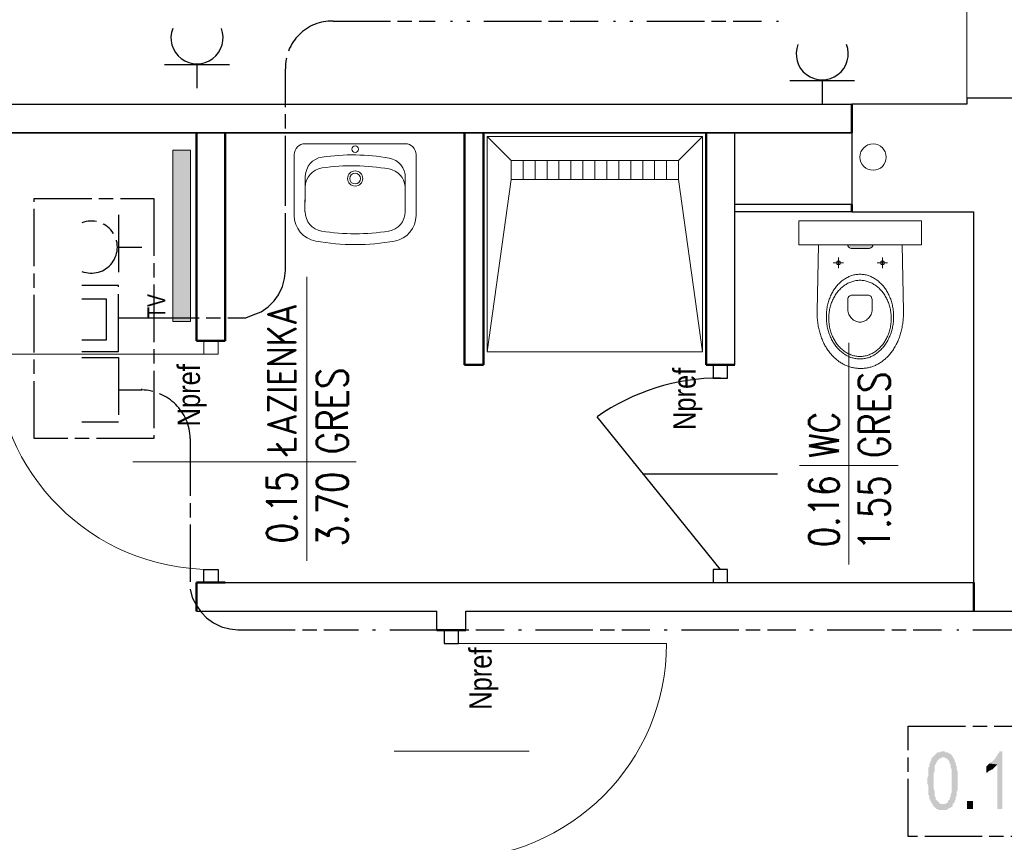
# Model space of a CAD drawing. Header units: millimetres. Extents: x 282377 to 1404227, y -783705 to 1038705.
# Tile 87 of 243: x 380093 to 380505, y 7531 to 7875. Entities that reach past the tile are written whole.
import ezdxf
from ezdxf.enums import TextEntityAlignment as Align

# ---------------------------------------------------------------- set-up
doc = ezdxf.new("R2010")
doc.units = ezdxf.units.MM
doc.linetypes.add('ACAD_ISO08W100', pattern=[36, 24, -3, 6, -3])
doc.layers.add('!!ELEKTRYKA', color=7, linetype='Continuous')
for name, color, linetype, lineweight in [('7. Projektowana ściana murowana', 7, 'Continuous', 13), ('BA_KS_ist.', 34, 'Continuous', 13), ('BA_met', 7, 'Continuous', 18), ('BA_txs', 2, 'Continuous', 18), ('Cienka', 7, 'Continuous', 18), ('PG_WIDOKOWE_CIENKIE', 7, 'Continuous', 18), ('PG_WYPOSAŻENIE', 9, 'Continuous', 18), ('Przekrojowa', 60, 'Continuous', 18), ('WYPOSAŻENIE GARAŻU', 253, 'Continuous', 5)]:
    doc.layers.add(name, color=color, linetype=linetype, lineweight=lineweight)
doc.styles.add('BIKTC', font='bikromsw.shx', dxfattribs={"width": 0.8})
doc.styles.add('BIKTS', font='bikromsw.shx', dxfattribs={"width": 0.85})
doc.styles.add('ROMANS', font='romans', dxfattribs={"width": 0.7})

# ---------------------------------------------------------------- blocks, each defined once
blk = doc.blocks.new('jamb')
blk.add_lwpolyline([(-0.5, -0.5), (-0.5, 0.5), (0.5, 0.5), (0.5, -0.5)], close=True)
blk = doc.blocks.new('A$C6b6b2cc1')
at = {"color": 5, "lineweight": 20}
for p, q in [((17.9, 91), (29.9, 91)), ((17.9, 0), (29.9, 0))]:
    blk.add_line(p, q, dxfattribs=at)
for p, q in [((20.9, 85.5), (20.9, 91)), ((20.9, 91), (26.9, 91)), ((26.9, 91), (26.9, 85.5)), ((26.9, 85.5), (20.9, 85.5))]:
    blk.add_line(p, q)
at = {"color": 0, "extrusion": (0, 0, -1)}
blk.add_line((23.9, 5.5), (75.47, 69.26), dxfattribs=at)
at = {"extrusion": (0, 0, -1)}
blk.add_line((56.49, 45.5), (0, 45.5), dxfattribs=at)
at = {"color": 0, "extrusion": (0, 0, -1)}
blk.add_arc((-23.9, -4.5), 90, 90, 124.9595, dxfattribs=at)
at = {"layer": 'WYPOSAŻENIE GARAŻU', "color": 240, "true_color": 0xed1f24, "xscale": 5.5, "yscale": 5.999999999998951, "zscale": 5.5, "rotation": 90}
blk.add_blockref('jamb', (23.9, 2.75), dxfattribs=at)
blk = doc.blocks.new('Brodzik')
at = {"layer": 'PG_WYPOSAŻENIE', "color": 18, "true_color": 0x000000}
for p, q in [((333.92, -1785.25), (343.92, -1857.25)), ((413.92, -1857.25), (423.92, -1785.25)), ((413.92, -1857.25), (343.92, -1857.25)), ((343.92, -1857.25), (343.92, -1865.25)), ((348.92, -1857.25), (348.92, -1865.25)), ((353.92, -1857.25), (353.92, -1865.25)), ((358.92, -1857.25), (358.92, -1865.25)), ((363.92, -1857.25), (363.92, -1865.25)), ((368.92, -1857.25), (368.92, -1865.25)), ((373.92, -1857.25), (373.92, -1865.25)), ((378.92, -1857.25), (378.92, -1865.25)), ((383.92, -1857.25), (383.92, -1865.25)), ((388.92, -1857.25), (388.92, -1865.25)), ((393.92, -1857.25), (393.92, -1865.25)), ((398.92, -1857.25), (398.92, -1865.25)), ((403.92, -1857.25), (403.92, -1865.25)), ((408.92, -1857.25), (408.92, -1865.25)), ((413.92, -1865.25), (413.92, -1857.25)), ((343.92, -1865.25), (333.92, -1875.25)), ((343.92, -1865.25), (413.92, -1865.25)), ((413.92, -1865.25), (423.92, -1875.25))]:
    blk.add_line(p, q, dxfattribs=at)
blk.add_lwpolyline([(333.92, -1785.25), (423.92, -1785.25), (423.92, -1875.25), (333.92, -1875.25)], close=True, dxfattribs=at)
blk = doc.blocks.new('dr1h901')
at = {"color": 7}
blk.add_line((-0.5, 0), (-0.5, 1), dxfattribs=at)
blk.add_line((0, 0.3622), (0, -0.2655))
blk.add_arc((-0.5, 0), 1, 0, 90, dxfattribs=at)
blk = doc.blocks.new('A$Cb1b4349b')
at = {"layer": 'WYPOSAŻENIE GARAŻU', "color": 240, "true_color": 0xed1f24, "xscale": 5.5, "yscale": 5.999999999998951, "zscale": 5.5, "rotation": 90}
for p in [(23.9, 98.25), (23.9, 2.75)]:
    blk.add_blockref('jamb', p, dxfattribs=at)
at = {"layer": 'WYPOSAŻENIE GARAŻU', "color": 1, "xscale": -90, "yscale": 90, "zscale": -90, "rotation": 270}
blk.add_blockref('dr1h901', (23.9, 50.5), dxfattribs=at)
blk = doc.blocks.new('A$Cd28b784c')
at = {"lineweight": 18}
h = blk.add_hatch(color=256, dxfattribs=at)
h.dxf.hatch_style = 1
h.paths.add_polyline_path([(18.54, 22.22), (18.43, 23), (18.14, 23.62), (17.75, 24.08), (17.31, 24.36), (16.9, 24.47), (16.9, 13.87), (17.31, 13.97), (17.75, 14.26), (18.14, 14.72), (18.43, 15.34), (18.54, 16.11)])
for p, q in [((16.9, 44.83), (6.9, 44.83)), ((6.9, -6.49), (6.9, 44.83)), ((16.9, -6.49), (16.9, 44.83)), ((16.9, -6.49), (6.9, -6.49))]:
    blk.add_line(p, q, dxfattribs=at)
at = {"lineweight": 13}
for p, q in [((44.61, 37.25), (16.9, 36.7)), ((45.21, 37.25), (44.61, 37.25)), ((45.82, 37.23), (45.21, 37.25)), ((46.41, 37.21), (45.82, 37.23)), ((47, 37.18), (46.41, 37.21)), ((47.58, 37.15), (47, 37.18)), ((48.16, 37.1), (47.58, 37.15)), ((48.73, 37.04), (48.16, 37.1)), ((43.73, 32.87), (44.26, 32.94)), ((44.26, 32.94), (44.79, 33)), ((44.79, 33), (45.32, 33.04)), ((45.32, 33.04), (45.87, 33.08)), ((45.87, 33.08), (46.41, 33.1)), ((46.41, 33.1), (46.96, 33.1)), ((46.96, 33.1), (47.51, 33.1)), ((47.51, 33.1), (48.06, 33.08)), ((48.06, 33.08), (48.6, 33.04)), ((48.6, 33.04), (49.13, 33)), ((49.3, 36.97), (48.73, 37.04)), ((49.13, 33), (49.67, 32.94)), ((49.85, 36.9), (49.3, 36.97)), ((49.67, 32.94), (50.19, 32.87)), ((50.4, 36.82), (49.85, 36.9)), ((50.95, 36.72), (50.4, 36.82)), ((51.49, 36.62), (50.95, 36.72)), ((52.02, 36.51), (51.49, 36.62)), ((52.54, 36.4), (52.02, 36.51)), ((53.06, 36.27), (52.54, 36.4)), ((53.57, 36.14), (53.06, 36.27)), ((54.07, 36), (53.57, 36.14)), ((54.57, 35.85), (54.07, 36)), ((55.05, 35.69), (54.57, 35.85)), ((55.53, 35.53), (55.05, 35.69)), ((56.01, 35.36), (55.53, 35.53)), ((56.47, 35.18), (56.01, 35.36)), ((56.93, 34.99), (56.47, 35.18)), ((57.38, 34.8), (56.93, 34.99)), ((57.83, 34.6), (57.38, 34.8)), ((58.26, 34.39), (57.83, 34.6)), ((58.69, 34.17), (58.26, 34.39)), ((59.11, 33.95), (58.69, 34.17)), ((59.52, 33.72), (59.11, 33.95)), ((59.92, 33.49), (59.52, 33.72)), ((60.32, 33.25), (59.92, 33.49)), ((60.71, 33), (60.32, 33.25)), ((61.09, 32.75), (60.71, 33)), ((23.81, 28.83), (23.69, 28.42)), ((24.1, 29.13), (23.81, 28.83)), ((24.51, 29.24), (24.1, 29.13)), ((24.51, 30.6), (24.51, 26.24)), ((24.93, 29.13), (24.51, 29.24)), ((25.22, 28.83), (24.93, 29.13)), ((25.33, 28.42), (25.22, 28.83)), ((33.93, 28.53), (34.28, 28.83)), ((34.28, 28.83), (34.64, 29.12)), ((34.64, 29.12), (35.01, 29.4)), ((35.01, 29.4), (35.4, 29.67)), ((35.4, 29.67), (35.79, 29.93)), ((35.79, 29.93), (36.19, 30.19)), ((36.19, 30.19), (36.6, 30.43)), ((36.6, 30.43), (37.03, 30.67)), ((36.82, 28.56), (37.2, 28.84)), ((37.03, 30.67), (37.46, 30.89)), ((37.2, 28.84), (37.58, 29.11)), ((37.46, 30.89), (37.89, 31.11)), ((37.58, 29.11), (37.98, 29.37)), ((37.89, 31.11), (38.34, 31.31)), ((37.98, 29.37), (38.39, 29.62)), ((38.34, 31.31), (38.79, 31.51)), ((38.39, 29.62), (38.81, 29.86)), ((38.79, 31.51), (39.26, 31.7)), ((38.81, 29.86), (39.24, 30.09)), ((39.24, 30.09), (39.68, 30.31)), ((39.26, 31.7), (39.73, 31.87)), ((39.68, 30.31), (40.12, 30.52)), ((39.73, 31.87), (40.2, 32.03)), ((40.12, 30.52), (40.58, 30.71)), ((40.2, 32.03), (40.69, 32.19)), ((40.58, 30.71), (41.04, 30.9)), ((40.69, 32.19), (41.18, 32.33)), ((41.04, 30.9), (41.51, 31.07)), ((41.18, 32.33), (41.68, 32.46)), ((41.51, 31.07), (41.99, 31.23)), ((41.68, 32.46), (42.18, 32.58)), ((41.99, 31.23), (42.48, 31.37)), ((42.18, 32.58), (42.69, 32.69)), ((42.48, 31.37), (42.97, 31.51)), ((42.69, 32.69), (43.21, 32.78)), ((42.97, 31.51), (43.48, 31.63)), ((43.21, 32.78), (43.73, 32.87)), ((43.48, 31.63), (43.98, 31.74)), ((43.98, 31.74), (44.5, 31.83)), ((44.5, 31.83), (45.02, 31.91)), ((45.02, 31.91), (45.54, 31.98)), ((45.54, 31.98), (46.07, 32.03)), ((46.07, 32.03), (46.61, 32.07)), ((46.61, 32.07), (47.15, 32.09)), ((47.15, 32.09), (47.7, 32.1)), ((47.7, 32.1), (47.7, 32.09)), ((47.7, 32.1), (48.24, 32.09)), ((48.24, 32.09), (48.79, 32.07)), ((48.79, 32.07), (49.32, 32.03)), ((49.32, 32.03), (49.85, 31.98)), ((49.85, 31.98), (50.38, 31.91)), ((50.19, 32.87), (50.71, 32.78)), ((50.38, 31.91), (50.9, 31.83)), ((50.71, 32.78), (51.23, 32.69)), ((50.9, 31.83), (51.41, 31.74)), ((51.23, 32.69), (51.74, 32.58)), ((51.41, 31.74), (51.92, 31.63)), ((51.74, 32.58), (52.24, 32.46)), ((51.92, 31.63), (52.42, 31.51)), ((52.24, 32.46), (52.74, 32.33)), ((52.42, 31.51), (52.92, 31.37)), ((52.74, 32.33), (53.23, 32.19)), ((52.92, 31.37), (53.4, 31.23)), ((53.23, 32.19), (53.72, 32.03)), ((53.4, 31.23), (53.88, 31.07)), ((53.72, 32.03), (54.19, 31.87)), ((53.88, 31.07), (54.36, 30.9)), ((54.19, 31.87), (54.66, 31.7)), ((54.36, 30.9), (54.82, 30.71)), ((54.66, 31.7), (55.13, 31.51)), ((54.82, 30.71), (55.27, 30.52)), ((55.13, 31.51), (55.58, 31.31)), ((55.27, 30.52), (55.72, 30.31)), ((55.58, 31.31), (56.03, 31.11)), ((55.72, 30.31), (56.16, 30.09)), ((56.03, 31.11), (56.47, 30.89)), ((56.16, 30.09), (56.59, 29.86)), ((56.47, 30.89), (56.9, 30.67)), ((56.59, 29.86), (57, 29.62)), ((56.9, 30.67), (57.32, 30.43)), ((57, 29.62), (57.41, 29.37)), ((57.32, 30.43), (57.73, 30.19)), ((57.41, 29.37), (57.81, 29.11)), ((57.73, 30.19), (58.13, 29.93)), ((57.81, 29.11), (58.2, 28.84)), ((58.13, 29.93), (58.52, 29.67)), ((58.2, 28.84), (58.58, 28.56)), ((58.52, 29.67), (58.91, 29.4)), ((58.91, 29.4), (59.28, 29.12)), ((59.28, 29.12), (59.64, 28.83)), ((59.64, 28.83), (59.99, 28.53)), ((61.46, 32.49), (61.09, 32.75)), ((61.82, 32.22), (61.46, 32.49)), ((62.17, 31.95), (61.82, 32.22)), ((62.52, 31.68), (62.17, 31.95)), ((62.85, 31.39), (62.52, 31.68)), ((63.18, 31.11), (62.85, 31.39)), ((63.5, 30.81), (63.18, 31.11)), ((63.81, 30.51), (63.5, 30.81)), ((64.11, 30.21), (63.81, 30.51)), ((64.4, 29.9), (64.11, 30.21)), ((64.69, 29.58), (64.4, 29.9)), ((64.96, 29.26), (64.69, 29.58)), ((65.23, 28.94), (64.96, 29.26)), ((65.48, 28.61), (65.23, 28.94)), ((26.77, 28.42), (22.26, 28.42)), ((23.69, 28.42), (23.81, 28.01)), ((23.81, 28.01), (24.1, 27.71)), ((24.1, 27.71), (24.51, 27.6)), ((24.51, 27.6), (24.93, 27.71)), ((24.93, 27.71), (25.22, 28.01)), ((25.22, 28.01), (25.33, 28.42)), ((30.61, 24.41), (30.82, 24.79)), ((30.82, 24.79), (31.04, 25.16)), ((31.04, 25.16), (31.27, 25.53)), ((31.27, 25.53), (31.52, 25.89)), ((31.52, 25.89), (31.78, 26.25)), ((31.78, 26.25), (32.05, 26.59)), ((32.05, 26.59), (32.33, 26.93)), ((32.33, 26.93), (32.63, 27.27)), ((32.63, 27.27), (32.93, 27.6)), ((32.93, 27.6), (33.25, 27.92)), ((33.25, 27.92), (33.58, 28.23)), ((33.25, 24.5), (33.47, 24.88)), ((33.47, 24.88), (33.71, 25.25)), ((33.58, 28.23), (33.93, 28.53)), ((33.71, 25.25), (33.96, 25.62)), ((33.96, 25.62), (34.23, 25.98)), ((34.23, 25.98), (34.51, 26.33)), ((34.51, 26.33), (34.8, 26.67)), ((34.8, 26.67), (35.11, 27.01)), ((35.11, 27.01), (35.42, 27.34)), ((35.42, 27.34), (35.76, 27.66)), ((35.76, 27.66), (36.1, 27.96)), ((36.1, 27.96), (36.45, 28.27)), ((36.45, 28.27), (36.82, 28.56)), ((58.58, 28.56), (58.94, 28.27)), ((58.94, 28.27), (59.3, 27.96)), ((59.3, 27.96), (59.64, 27.66)), ((59.64, 27.66), (59.97, 27.34)), ((59.97, 27.34), (60.29, 27.01)), ((59.99, 28.53), (60.34, 28.23)), ((60.29, 27.01), (60.6, 26.67)), ((60.34, 28.23), (60.67, 27.92)), ((60.6, 26.67), (60.89, 26.33)), ((60.67, 27.92), (60.99, 27.6)), ((60.89, 26.33), (61.17, 25.98)), ((60.99, 27.6), (61.29, 27.27)), ((61.17, 25.98), (61.44, 25.62)), ((61.29, 27.27), (61.59, 26.93)), ((61.44, 25.62), (61.69, 25.25)), ((61.59, 26.93), (61.87, 26.59)), ((61.69, 25.25), (61.93, 24.88)), ((61.87, 26.59), (62.15, 26.25)), ((61.93, 24.88), (62.15, 24.5)), ((62.15, 26.25), (62.4, 25.89)), ((62.4, 25.89), (62.65, 25.53)), ((62.65, 25.53), (62.88, 25.16)), ((62.88, 25.16), (63.1, 24.79)), ((63.1, 24.79), (63.31, 24.41)), ((65.73, 28.28), (65.48, 28.61)), ((65.96, 27.94), (65.73, 28.28)), ((66.19, 27.6), (65.96, 27.94)), ((66.41, 27.25), (66.19, 27.6)), ((66.62, 26.9), (66.41, 27.25)), ((66.82, 26.54), (66.62, 26.9)), ((67, 26.19), (66.82, 26.54)), ((67.18, 25.82), (67, 26.19)), ((67.35, 25.46), (67.18, 25.82)), ((67.51, 25.09), (67.35, 25.46)), ((67.66, 24.71), (67.51, 25.09)), ((67.8, 24.34), (67.66, 24.71)), ((17.31, 24.36), (16.9, 24.47)), ((17.75, 24.08), (17.31, 24.36)), ((18.14, 23.62), (17.75, 24.08)), ((18.43, 23), (18.14, 23.62)), ((18.54, 22.22), (18.43, 23)), ((18.54, 16.11), (18.54, 22.22)), ((29.34, 20.34), (29.4, 20.77)), ((29.4, 20.77), (29.47, 21.19)), ((29.47, 21.19), (29.56, 21.61)), ((29.56, 21.61), (29.67, 22.02)), ((29.67, 22.02), (29.79, 22.43)), ((29.79, 22.43), (29.92, 22.84)), ((29.92, 22.84), (30.07, 23.24)), ((30.07, 23.24), (30.24, 23.63)), ((30.24, 23.63), (30.42, 24.02)), ((30.42, 24.02), (30.61, 24.41)), ((31.86, 20.37), (31.93, 20.81)), ((31.93, 20.81), (32.01, 21.24)), ((32.01, 21.24), (32.11, 21.66)), ((32.11, 21.66), (32.22, 22.09)), ((32.22, 22.09), (32.35, 22.5)), ((32.35, 22.5), (32.5, 22.91)), ((32.5, 22.91), (32.66, 23.32)), ((32.66, 23.32), (32.84, 23.72)), ((32.84, 23.72), (33.04, 24.11)), ((33.04, 24.11), (33.25, 24.5)), ((37.97, 22.03), (38.05, 22.73)), ((37.97, 19.27), (37.97, 22.03)), ((38.05, 22.73), (38.28, 23.27)), ((38.28, 23.27), (38.61, 23.65)), ((38.61, 23.65), (39, 23.9)), ((39, 23.9), (39.42, 24.05)), ((39.42, 24.05), (39.83, 24.12)), ((39.83, 24.12), (40.19, 24.14)), ((40.19, 24.14), (44.04, 24.15)), ((44.04, 24.15), (44.56, 24.12)), ((44.56, 24.12), (45.07, 24.03)), ((45.07, 24.03), (45.57, 23.88)), ((45.57, 23.88), (46.05, 23.68)), ((46.05, 23.68), (46.51, 23.44)), ((46.51, 23.44), (46.94, 23.16)), ((46.94, 23.16), (47.35, 22.84)), ((47.35, 22.84), (47.73, 22.48)), ((47.73, 22.48), (48.08, 22.1)), ((48.08, 22.1), (48.38, 21.7)), ((48.38, 21.7), (48.65, 21.28)), ((48.65, 21.28), (48.88, 20.84)), ((48.88, 20.84), (49.06, 20.4)), ((62.15, 24.5), (62.36, 24.11)), ((62.36, 24.11), (62.55, 23.72)), ((62.55, 23.72), (62.73, 23.32)), ((62.73, 23.32), (62.9, 22.91)), ((62.9, 22.91), (63.04, 22.5)), ((63.04, 22.5), (63.18, 22.09)), ((63.18, 22.09), (63.29, 21.66)), ((63.29, 21.66), (63.39, 21.24)), ((63.31, 24.41), (63.5, 24.02)), ((63.39, 21.24), (63.47, 20.81)), ((63.47, 20.81), (63.53, 20.37)), ((63.5, 24.02), (63.68, 23.63)), ((63.68, 23.63), (63.85, 23.24)), ((63.85, 23.24), (64, 22.84)), ((64, 22.84), (64.13, 22.43)), ((64.13, 22.43), (64.25, 22.02)), ((64.25, 22.02), (64.36, 21.61)), ((64.36, 21.61), (64.45, 21.19)), ((64.45, 21.19), (64.52, 20.77)), ((64.52, 20.77), (64.58, 20.34)), ((67.93, 23.96), (67.8, 24.34)), ((68.04, 23.57), (67.93, 23.96)), ((68.15, 23.19), (68.04, 23.57)), ((68.25, 22.8), (68.15, 23.19)), ((68.33, 22.4), (68.25, 22.8)), ((68.41, 22.01), (68.33, 22.4)), ((68.48, 21.61), (68.41, 22.01)), ((68.53, 21.21), (68.48, 21.61)), ((68.57, 20.81), (68.53, 21.21)), ((68.61, 20.4), (68.57, 20.81)), ((29.27, 19.48), (29.3, 19.91)), ((29.27, 19.04), (29.27, 19.48)), ((29.27, 18.6), (29.27, 19.04)), ((29.3, 18.17), (29.27, 18.6)), ((29.3, 19.91), (29.34, 20.34)), ((29.34, 17.74), (29.3, 18.17)), ((29.4, 17.31), (29.34, 17.74)), ((29.47, 16.89), (29.4, 17.31)), ((29.56, 16.47), (29.47, 16.89)), ((29.67, 16.06), (29.56, 16.47)), ((31.78, 19.04), (31.79, 19.49)), ((31.79, 18.59), (31.78, 19.04)), ((31.78, 19.04), (31.78, 19.03)), ((31.79, 19.49), (31.82, 19.93)), ((31.82, 18.15), (31.79, 18.59)), ((31.82, 19.93), (31.86, 20.37)), ((31.86, 17.71), (31.82, 18.15)), ((31.93, 17.27), (31.86, 17.71)), ((32.01, 16.84), (31.93, 17.27)), ((32.11, 16.41), (32.01, 16.84)), ((37.97, 16.04), (37.97, 19.27)), ((48.65, 16.8), (48.38, 16.38)), ((48.88, 17.24), (48.65, 16.8)), ((49.06, 17.69), (48.88, 17.24)), ((49.06, 20.4), (49.2, 19.94)), ((49.2, 18.14), (49.06, 17.69)), ((49.2, 19.94), (49.28, 19.49)), ((49.28, 18.59), (49.2, 18.14)), ((49.28, 19.49), (49.31, 19.04)), ((49.31, 19.04), (49.28, 18.59)), ((63.39, 16.84), (63.29, 16.41)), ((63.47, 17.27), (63.39, 16.84)), ((63.53, 17.71), (63.47, 17.27)), ((63.53, 20.37), (63.58, 19.93)), ((63.58, 18.15), (63.53, 17.71)), ((63.58, 19.93), (63.6, 19.49)), ((63.6, 18.59), (63.58, 18.15)), ((63.6, 19.49), (63.61, 19.04)), ((63.61, 19.04), (63.6, 18.59)), ((63.61, 19.04), (63.61, 19.03)), ((64.36, 16.47), (64.25, 16.06)), ((64.45, 16.89), (64.36, 16.47)), ((64.52, 17.31), (64.45, 16.89)), ((64.58, 17.74), (64.52, 17.31)), ((64.58, 20.34), (64.62, 19.91)), ((64.62, 18.17), (64.58, 17.74)), ((64.62, 19.91), (64.65, 19.48)), ((64.65, 18.6), (64.62, 18.17)), ((64.65, 19.48), (64.66, 19.04)), ((64.66, 19.04), (64.65, 18.6)), ((64.66, 19.04), (64.66, 19.03)), ((68.34, 16.34), (68.42, 16.73)), ((68.42, 16.73), (68.48, 17.14)), ((68.48, 17.14), (68.53, 17.54)), ((68.53, 17.54), (68.58, 17.94)), ((68.58, 17.94), (68.61, 18.35)), ((68.63, 19.99), (68.61, 20.4)), ((68.61, 18.35), (68.63, 18.76)), ((68.64, 19.58), (68.63, 19.99)), ((68.63, 18.76), (68.64, 19.17)), ((68.64, 19.17), (68.64, 19.58)), ((17.31, 13.97), (16.9, 13.87)), ((17.75, 14.26), (17.31, 13.97)), ((18.14, 14.72), (17.75, 14.26)), ((18.43, 15.34), (18.14, 14.72)), ((18.54, 16.11), (18.43, 15.34)), ((29.79, 15.65), (29.67, 16.06)), ((29.92, 15.24), (29.79, 15.65)), ((30.07, 14.84), (29.92, 15.24)), ((30.24, 14.44), (30.07, 14.84)), ((30.42, 14.05), (30.24, 14.44)), ((30.61, 13.67), (30.42, 14.05)), ((30.82, 13.29), (30.61, 13.67)), ((31.04, 12.92), (30.82, 13.29)), ((31.27, 12.55), (31.04, 12.92)), ((31.52, 12.19), (31.27, 12.55)), ((32.22, 15.99), (32.11, 16.41)), ((32.35, 15.57), (32.22, 15.99)), ((32.5, 15.16), (32.35, 15.57)), ((32.66, 14.76), (32.5, 15.16)), ((32.84, 14.36), (32.66, 14.76)), ((33.04, 13.96), (32.84, 14.36)), ((33.25, 13.58), (33.04, 13.96)), ((33.47, 13.2), (33.25, 13.58)), ((33.71, 12.82), (33.47, 13.2)), ((33.96, 12.46), (33.71, 12.82)), ((34.23, 12.1), (33.96, 12.46)), ((38.05, 15.34), (37.97, 16.04)), ((37.97, 16.04), (37.97, 16.04)), ((38.28, 14.8), (38.05, 15.34)), ((38.61, 14.42), (38.28, 14.8)), ((39, 14.17), (38.61, 14.42)), ((39.41, 14.02), (39, 14.17)), ((39.82, 13.95), (39.41, 14.02)), ((40.17, 13.93), (39.82, 13.95)), ((44.01, 13.93), (40.17, 13.93)), ((44.54, 13.96), (44.01, 13.93)), ((45.05, 14.05), (44.54, 13.96)), ((45.55, 14.2), (45.05, 14.05)), ((46.04, 14.39), (45.55, 14.2)), ((46.5, 14.64), (46.04, 14.39)), ((46.93, 14.92), (46.5, 14.64)), ((47.34, 15.24), (46.93, 14.92)), ((47.72, 15.59), (47.34, 15.24)), ((48.07, 15.97), (47.72, 15.59)), ((48.38, 16.38), (48.07, 15.97)), ((61.44, 12.46), (61.17, 12.1)), ((61.69, 12.82), (61.44, 12.46)), ((61.93, 13.2), (61.69, 12.82)), ((62.15, 13.58), (61.93, 13.2)), ((62.36, 13.96), (62.15, 13.58)), ((62.55, 14.36), (62.36, 13.96)), ((62.65, 12.55), (62.4, 12.19)), ((62.73, 14.76), (62.55, 14.36)), ((62.88, 12.92), (62.65, 12.55)), ((62.9, 15.16), (62.73, 14.76)), ((63.1, 13.29), (62.88, 12.92)), ((63.04, 15.57), (62.9, 15.16)), ((63.18, 15.99), (63.04, 15.57)), ((63.31, 13.67), (63.1, 13.29)), ((63.29, 16.41), (63.18, 15.99)), ((63.5, 14.05), (63.31, 13.67)), ((63.68, 14.44), (63.5, 14.05)), ((63.85, 14.84), (63.68, 14.44)), ((64, 15.24), (63.85, 14.84)), ((64.13, 15.65), (64, 15.24)), ((64.25, 16.06), (64.13, 15.65)), ((66.88, 12.16), (67.06, 12.52)), ((67.06, 12.52), (67.23, 12.89)), ((67.23, 12.89), (67.39, 13.26)), ((67.39, 13.26), (67.55, 13.63)), ((67.55, 13.63), (67.69, 14.01)), ((67.69, 14.01), (67.82, 14.39)), ((67.82, 14.39), (67.95, 14.77)), ((67.95, 14.77), (68.06, 15.16)), ((68.06, 15.16), (68.17, 15.55)), ((68.17, 15.55), (68.26, 15.94)), ((68.26, 15.94), (68.34, 16.34)), ((26.77, 10.01), (22.26, 10.01)), ((23.81, 10.42), (23.69, 10.01)), ((23.69, 10.01), (23.81, 9.6)), ((24.1, 10.72), (23.81, 10.42)), ((23.81, 9.6), (24.1, 9.3)), ((24.51, 10.83), (24.1, 10.72)), ((24.1, 9.3), (24.51, 9.19)), ((24.51, 12.19), (24.51, 7.83)), ((24.93, 10.72), (24.51, 10.83)), ((24.51, 9.19), (24.93, 9.3)), ((25.22, 10.42), (24.93, 10.72)), ((24.93, 9.3), (25.22, 9.6)), ((25.33, 10.01), (25.22, 10.42)), ((25.22, 9.6), (25.33, 10.01)), ((31.78, 11.83), (31.52, 12.19)), ((32.05, 11.48), (31.78, 11.83)), ((32.33, 11.14), (32.05, 11.48)), ((32.63, 10.81), (32.33, 11.14)), ((32.93, 10.48), (32.63, 10.81)), ((33.25, 10.16), (32.93, 10.48)), ((33.58, 9.85), (33.25, 10.16)), ((33.93, 9.54), (33.58, 9.85)), ((34.28, 9.25), (33.93, 9.54)), ((34.51, 11.75), (34.23, 12.1)), ((34.64, 8.96), (34.28, 9.25)), ((34.8, 11.4), (34.51, 11.75)), ((35.01, 8.68), (34.64, 8.96)), ((35.11, 11.07), (34.8, 11.4)), ((35.4, 8.41), (35.01, 8.68)), ((35.42, 10.74), (35.11, 11.07)), ((35.79, 8.14), (35.4, 8.41)), ((35.76, 10.42), (35.42, 10.74)), ((36.1, 10.11), (35.76, 10.42)), ((36.45, 9.81), (36.1, 10.11)), ((36.82, 9.52), (36.45, 9.81)), ((37.2, 9.24), (36.82, 9.52)), ((37.58, 8.97), (37.2, 9.24)), ((37.98, 8.71), (37.58, 8.97)), ((38.39, 8.46), (37.98, 8.71)), ((38.81, 8.21), (38.39, 8.46)), ((57, 8.46), (56.59, 8.21)), ((57.41, 8.71), (57, 8.46)), ((57.81, 8.97), (57.41, 8.71)), ((58.2, 9.24), (57.81, 8.97)), ((58.52, 8.41), (58.13, 8.14)), ((58.58, 9.52), (58.2, 9.24)), ((58.91, 8.68), (58.52, 8.41)), ((58.94, 9.81), (58.58, 9.52)), ((59.28, 8.96), (58.91, 8.68)), ((59.3, 10.11), (58.94, 9.81)), ((59.64, 9.25), (59.28, 8.96)), ((59.64, 10.42), (59.3, 10.11)), ((59.97, 10.74), (59.64, 10.42)), ((59.99, 9.54), (59.64, 9.25)), ((60.29, 11.07), (59.97, 10.74)), ((60.34, 9.85), (59.99, 9.54)), ((60.6, 11.4), (60.29, 11.07)), ((60.67, 10.16), (60.34, 9.85)), ((60.89, 11.75), (60.6, 11.4)), ((60.99, 10.48), (60.67, 10.16)), ((61.17, 12.1), (60.89, 11.75)), ((61.29, 10.81), (60.99, 10.48)), ((61.59, 11.14), (61.29, 10.81)), ((61.87, 11.48), (61.59, 11.14)), ((62.15, 11.83), (61.87, 11.48)), ((62.4, 12.19), (62.15, 11.83)), ((63.97, 8.14), (64.26, 8.45)), ((64.26, 8.45), (64.54, 8.76)), ((64.54, 8.76), (64.82, 9.08)), ((64.82, 9.08), (65.08, 9.4)), ((65.08, 9.4), (65.34, 9.73)), ((65.34, 9.73), (65.59, 10.07)), ((65.59, 10.07), (65.82, 10.4)), ((65.82, 10.4), (66.05, 10.75)), ((66.05, 10.75), (66.27, 11.09)), ((66.27, 11.09), (66.48, 11.44)), ((66.48, 11.44), (66.68, 11.8)), ((66.68, 11.8), (66.88, 12.16)), ((36.19, 7.89), (35.79, 8.14)), ((36.6, 7.65), (36.19, 7.89)), ((37.03, 7.41), (36.6, 7.65)), ((37.46, 7.19), (37.03, 7.41)), ((37.89, 6.97), (37.46, 7.19)), ((38.34, 6.76), (37.89, 6.97)), ((38.79, 6.57), (38.34, 6.76)), ((39.26, 6.38), (38.79, 6.57)), ((39.24, 7.99), (38.81, 8.21)), ((39.68, 7.77), (39.24, 7.99)), ((39.73, 6.21), (39.26, 6.38)), ((40.12, 7.56), (39.68, 7.77)), ((40.2, 6.04), (39.73, 6.21)), ((40.58, 7.36), (40.12, 7.56)), ((40.69, 5.89), (40.2, 6.04)), ((41.04, 7.18), (40.58, 7.36)), ((41.18, 5.75), (40.69, 5.89)), ((41.51, 7.01), (41.04, 7.18)), ((41.68, 5.62), (41.18, 5.75)), ((41.99, 6.85), (41.51, 7.01)), ((42.18, 5.5), (41.68, 5.62)), ((42.48, 6.7), (41.99, 6.85)), ((42.69, 5.39), (42.18, 5.5)), ((42.97, 6.57), (42.48, 6.7)), ((43.21, 5.29), (42.69, 5.39)), ((43.48, 6.45), (42.97, 6.57)), ((43.73, 5.21), (43.21, 5.29)), ((43.98, 6.34), (43.48, 6.45)), ((44.26, 5.14), (43.73, 5.21)), ((44.5, 6.25), (43.98, 6.34)), ((44.79, 5.08), (44.26, 5.14)), ((45.02, 6.17), (44.5, 6.25)), ((45.32, 5.03), (44.79, 5.08)), ((45.54, 6.1), (45.02, 6.17)), ((45.87, 5), (45.32, 5.03)), ((46.07, 6.05), (45.54, 6.1)), ((46.41, 4.98), (45.87, 5)), ((46.61, 6.01), (46.07, 6.05)), ((46.96, 4.98), (46.41, 4.98)), ((47.15, 5.99), (46.61, 6.01)), ((47.51, 4.98), (46.96, 4.98)), ((46.96, 4.98), (46.96, 4.97)), ((47.7, 5.98), (47.15, 5.99)), ((48.06, 5), (47.51, 4.98)), ((48.24, 5.99), (47.7, 5.98)), ((47.7, 5.98), (47.7, 5.97)), ((48.6, 5.03), (48.06, 5)), ((48.79, 6.01), (48.24, 5.99)), ((49.13, 5.08), (48.6, 5.03)), ((49.32, 6.05), (48.79, 6.01)), ((49.67, 5.14), (49.13, 5.08)), ((49.85, 6.1), (49.32, 6.05)), ((50.19, 5.21), (49.67, 5.14)), ((50.38, 6.17), (49.85, 6.1)), ((50.71, 5.29), (50.19, 5.21)), ((50.9, 6.25), (50.38, 6.17)), ((51.23, 5.39), (50.71, 5.29)), ((51.41, 6.34), (50.9, 6.25)), ((51.74, 5.5), (51.23, 5.39)), ((51.92, 6.45), (51.41, 6.34)), ((52.24, 5.62), (51.74, 5.5)), ((52.42, 6.57), (51.92, 6.45)), ((52.74, 5.75), (52.24, 5.62)), ((52.92, 6.7), (52.42, 6.57)), ((53.23, 5.89), (52.74, 5.75)), ((53.4, 6.85), (52.92, 6.7)), ((53.72, 6.04), (53.23, 5.89)), ((53.88, 7.01), (53.4, 6.85)), ((54.19, 6.21), (53.72, 6.04)), ((54.36, 7.18), (53.88, 7.01)), ((54.66, 6.38), (54.19, 6.21)), ((54.82, 7.36), (54.36, 7.18)), ((55.13, 6.57), (54.66, 6.38)), ((55.27, 7.56), (54.82, 7.36)), ((55.58, 6.76), (55.13, 6.57)), ((55.72, 7.77), (55.27, 7.56)), ((56.03, 6.97), (55.58, 6.76)), ((56.16, 7.99), (55.72, 7.77)), ((56.47, 7.19), (56.03, 6.97)), ((56.59, 8.21), (56.16, 7.99)), ((56.9, 7.41), (56.47, 7.19)), ((57.32, 7.65), (56.9, 7.41)), ((57.73, 7.89), (57.32, 7.65)), ((58.13, 8.14), (57.73, 7.89)), ((58.15, 3.95), (58.58, 4.17)), ((58.58, 4.17), (58.99, 4.39)), ((58.99, 4.39), (59.4, 4.62)), ((59.4, 4.62), (59.8, 4.85)), ((59.8, 4.85), (60.2, 5.09)), ((60.2, 5.09), (60.58, 5.34)), ((60.58, 5.34), (60.96, 5.59)), ((60.96, 5.59), (61.32, 5.85)), ((61.32, 5.85), (61.68, 6.12)), ((61.68, 6.12), (62.04, 6.39)), ((62.04, 6.39), (62.38, 6.67)), ((62.38, 6.67), (62.71, 6.95)), ((62.71, 6.95), (63.04, 7.24)), ((63.04, 7.24), (63.36, 7.53)), ((63.36, 7.53), (63.67, 7.83)), ((63.67, 7.83), (63.97, 8.14)), ((16.89, 1.65), (44.61, 1.1)), ((44.61, 1.1), (45.21, 1.1)), ((45.21, 1.1), (45.81, 1.11)), ((45.81, 1.11), (46.4, 1.13)), ((46.4, 1.13), (46.99, 1.16)), ((46.99, 1.16), (47.56, 1.2)), ((47.56, 1.2), (48.14, 1.25)), ((48.14, 1.25), (48.7, 1.3)), ((48.7, 1.3), (49.26, 1.37)), ((49.26, 1.37), (49.82, 1.44)), ((49.82, 1.44), (50.36, 1.53)), ((50.36, 1.53), (50.9, 1.62)), ((50.9, 1.62), (51.44, 1.72)), ((51.44, 1.72), (51.96, 1.83)), ((51.96, 1.83), (52.48, 1.95)), ((52.48, 1.95), (52.99, 2.07)), ((52.99, 2.07), (53.5, 2.2)), ((53.5, 2.2), (54, 2.35)), ((54, 2.35), (54.49, 2.49)), ((54.49, 2.49), (54.97, 2.65)), ((54.97, 2.65), (55.45, 2.81)), ((55.45, 2.81), (55.92, 2.99)), ((55.92, 2.99), (56.38, 3.17)), ((56.38, 3.17), (56.84, 3.35)), ((56.84, 3.35), (57.28, 3.55)), ((57.28, 3.55), (57.72, 3.75)), ((57.72, 3.75), (58.15, 3.95))]:
    blk.add_line(p, q, dxfattribs=at)
blk = doc.blocks.new('A$Cf7835451')
at = {"layer": 'PG_WIDOKOWE_CIENKIE', "lineweight": 18}
for p, q in [((29.97, 50.9), (4.55, 50.9)), ((0, 4.55), (0, 46.36)), ((13.56, 46.28), (18.9, 46.36)), ((17.27, 46.25), (17.27, 46.33)), ((18.09, 46.3), (28.43, 46.46)), ((19.09, 46.31), (19.09, 46.36)), ((24.43, 46.36), (21.8, 46.36)), ((21.8, 46.36), (21.8, 46.36)), ((21.82, 46.36), (21.82, 46.36)), ((22.54, 46.36), (22.54, 46.41)), ((23.62, 46.36), (23.62, 46.38)), ((14.2, 4.47), (19.54, 4.55)), ((17.27, 4.51), (17.27, 4.6)), ((28.43, 4.55), (19.09, 4.55)), ((29.97, 0), (4.55, 0))]:
    blk.add_line(p, q, dxfattribs=at)
for centre, radius in [((2.27, 25.45), 1.36), ((14.54, 25.45), 3.18), ((14.54, 25.45), 2.27)]:
    blk.add_circle(centre, radius, dxfattribs=at)
for centre, radius, start, end in [((4.55, 46.36), 4.55, 90, 180), ((29.97, 40), 10.91, 10.2403, 90), ((13.68, 38.1), 8.18, 90.8747, 171.7206), ((18.21, 38.12), 8.18, 90.8747, 171.7206), ((28.43, 38.18), 8.18, 9.1541, 90), ((-50.54, 25.45), 92.72, 349.7597, 10.2403), ((92.84, 26.58), 88.17, 171.7206, 190.0289), ((97.37, 26.6), 88.17, 171.7206, 190.0289), ((-50.54, 25.45), 88.17, 350.8459, 9.1541), ((14.07, 12.65), 8.18, 190.0289, 270.8747), ((18.6, 12.67), 8.18, 190.0289, 264.7924), ((28.43, 12.73), 8.18, 270, 350.8459), ((29.97, 10.91), 10.91, 270, 349.7597), ((4.55, 4.55), 4.55, 180, 270)]:
    blk.add_arc(centre, radius, start, end, dxfattribs=at)
blk = doc.blocks.new('bikmet')
blk.add_line((0, 1.65), (0, -1.65))
at = {"style": 'ROMANS', "width": 0.8}
blk.add_attdef('NRPOM', text='', height=1, dxfattribs=at).set_placement((-0.333, 0.333), align=Align.RIGHT)
blk.add_attdef('NWAPOM', (0.25, 0.333), '', height=1, dxfattribs=at)
blk.add_attdef('PODLOGA', text='', height=1.042, dxfattribs=at).set_placement((0.25, -0.333), align=Align.TOP_LEFT)
blk.add_attdef('RAREA', text='', height=1.042, dxfattribs=at).set_placement((-0.333, -0.333), align=Align.TOP_RIGHT)
blk = doc.blocks.new('A$C6810ecfa')
at = {"layer": 'BA_KS_ist.', "color": 18, "linetype": 'Continuous', "lineweight": 20, "ltscale": 25, "true_color": 0x000000}
blk.add_circle((-1824.67, 575.36), 5.5, dxfattribs=at)

msp = doc.modelspace()

# ---------------------------------------------------------------- hatches: boundary and pattern name
at = {"layer": '!!ELEKTRYKA', "linetype": 'ACAD_ISO08W100'}
for points in [[(380474.68, 7566.98), (380474.26, 7566.56), (380474.26, 7565.71), (380473.83, 7565.29), (380473.83, 7564.86), (380473.41, 7564.02), (380473.41, 7563.59), (380473.41, 7563.17), (380472.99, 7562.75), (380472.99, 7561.9), (380472.99, 7561.48), (380472.99, 7560.63), (380472.99, 7560.21), (380472.99, 7559.36), (380472.56, 7558.51), (380472.56, 7558.09), (380472.56, 7557.24), (380472.56, 7556.82), (380472.56, 7555.97), (380472.99, 7555.13), (380472.99, 7554.28), (380472.99, 7553.43), (380472.99, 7552.59), (380472.99, 7552.16), (380472.99, 7551.32), (380473.41, 7550.89), (380473.41, 7550.05), (380473.41, 7549.62), (380473.83, 7549.2), (380473.83, 7548.78), (380474.26, 7548.35), (380474.26, 7547.93), (380474.68, 7547.51), (380474.68, 7547.08), (380478.91, 7547.51), (380478.91, 7547.51), (380478.49, 7547.51), (380478.07, 7547.51), (380477.64, 7547.93), (380477.22, 7548.35), (380476.8, 7548.78), (380476.37, 7549.2), (380476.37, 7549.2), (380475.95, 7549.62), (380475.95, 7550.05), (380475.95, 7550.47), (380475.53, 7550.89), (380475.53, 7551.74), (380475.53, 7552.16), (380475.53, 7553.01), (380475.1, 7553.86), (380475.1, 7554.28), (380475.1, 7555.13), (380475.1, 7555.97), (380475.1, 7557.24), (380475.1, 7557.67), (380475.1, 7558.51), (380475.1, 7559.36), (380475.1, 7560.21), (380475.53, 7561.05), (380475.53, 7561.48), (380475.53, 7562.32), (380475.53, 7562.75), (380475.53, 7563.59), (380475.95, 7564.02), (380475.95, 7564.44), (380476.37, 7564.86), (380476.37, 7565.29), (380476.8, 7565.71), (380477.22, 7566.13), (380477.64, 7566.56), (380478.07, 7566.56), (380478.49, 7566.98), (380478.91, 7566.98)], [(380478.91, 7569.52), (380478.91, 7569.52), (380478.49, 7569.52), (380477.64, 7569.1), (380477.22, 7569.1), (380476.8, 7569.1), (380476.37, 7568.67), (380475.95, 7568.25), (380475.53, 7567.83), (380475.53, 7567.83), (380475.1, 7567.4), (380474.68, 7566.98), (380478.91, 7566.98), (380479.34, 7566.98), (380479.76, 7566.98), (380480.18, 7566.56), (380480.61, 7566.56), (380481.03, 7566.13), (380481.45, 7565.71), (380481.88, 7564.86), (380481.88, 7564.86), (380481.88, 7564.44), (380482.3, 7564.02), (380482.3, 7563.59), (380482.3, 7563.17), (380482.3, 7562.75), (380482.72, 7561.9), (380482.72, 7561.48), (380482.72, 7560.63), (380482.72, 7559.78), (380482.72, 7558.94), (380482.72, 7558.09), (380482.72, 7557.24), (380482.72, 7556.82), (380482.72, 7555.97), (380482.72, 7555.13), (380482.72, 7554.28), (380482.72, 7553.43), (380482.72, 7553.01), (380482.72, 7552.16), (380482.3, 7551.74), (380482.3, 7550.89), (380482.3, 7550.47), (380481.88, 7550.05), (380481.88, 7549.62), (380481.88, 7549.2), (380481.45, 7549.2), (380481.03, 7548.35), (380481.03, 7547.93), (380480.61, 7547.93), (380480.18, 7547.51), (380479.34, 7547.51), (380478.91, 7547.51), (380474.68, 7547.08), (380475.1, 7546.66), (380475.53, 7546.24), (380475.95, 7545.81), (380476.37, 7545.39), (380476.8, 7545.39), (380477.22, 7544.97), (380478.07, 7544.97), (380478.49, 7544.97), (380478.91, 7544.97), (380478.91, 7544.97), (380479.76, 7544.97), (380480.18, 7544.97), (380480.61, 7544.97), (380481.03, 7545.39), (380481.88, 7545.81), (380482.3, 7545.81), (380482.3, 7546.24), (380482.72, 7546.24), (380483.15, 7546.66), (380483.15, 7547.51), (380483.57, 7547.93), (380483.99, 7548.35), (380483.99, 7548.78), (380484.42, 7549.62), (380484.42, 7550.47), (380484.42, 7550.47), (380484.84, 7550.89), (380484.84, 7551.74), (380484.84, 7552.16), (380484.84, 7552.59), (380485.26, 7553.43), (380485.26, 7554.28), (380485.26, 7554.7), (380485.26, 7555.55), (380485.26, 7556.4), (380485.26, 7557.24), (380485.26, 7557.67), (380485.26, 7558.51), (380485.26, 7558.94), (380485.26, 7559.78), (380485.26, 7560.63), (380485.26, 7561.05), (380484.84, 7561.9), (380484.84, 7562.32), (380484.84, 7562.75), (380484.84, 7563.17), (380484.42, 7564.02), (380484.42, 7564.86), (380483.99, 7565.29), (380483.99, 7565.71), (380483.57, 7566.56), (380483.57, 7566.56), (380483.15, 7566.98), (380483.15, 7567.4), (380482.72, 7567.83), (380482.3, 7568.25), (380481.88, 7568.67), (380481.45, 7568.67), (380481.03, 7569.1), (380480.61, 7569.1), (380480.18, 7569.1), (380479.76, 7569.52)], [(380503.89, 7569.52), (380502.62, 7569.52), (380502.62, 7569.1), (380502.2, 7568.67), (380501.77, 7568.25), (380501.77, 7567.83), (380501.35, 7567.4), (380500.93, 7566.56), (380500.5, 7566.13), (380500.08, 7565.71), (380499.66, 7565.29), (380499.23, 7564.86), (380498.81, 7564.86), (380498.39, 7564.44), (380501.77, 7564.02), (380501.77, 7545.39), (380503.89, 7545.39)], [(380498.39, 7564.44), (380497.96, 7564.02), (380497.54, 7563.59), (380497.12, 7563.17), (380497.12, 7560.63), (380497.12, 7560.63), (380497.54, 7560.63), (380497.96, 7561.05), (380498.39, 7561.48), (380498.81, 7561.48), (380499.23, 7561.9), (380499.66, 7561.9), (380500.08, 7562.32), (380500.5, 7562.75), (380500.93, 7563.17), (380501.35, 7563.59), (380501.77, 7564.02)]]:
    msp.add_hatch(color=7, dxfattribs=at).paths.add_polyline_path(points)
at = {"layer": 'PG_WYPOSAŻENIE', "lineweight": 20}
h = msp.add_hatch(color=252, dxfattribs=at)
h.dxf.hatch_style = 1
h.paths.add_polyline_path([(380157.09, 7820.84), (380157.09, 7749.21), (380164.52, 7749.21), (380164.52, 7820.84)])

# ---------------------------------------------------------------- linework, layer by layer
at = {"layer": '!!ELEKTRYKA'}
for p, q in [((380167.01, 7628.12), (380167.01, 7640.12)), ((380179.01, 7640.12), (380167.01, 7640.12)), ((380179.01, 7640.12), (380492.01, 7640.12)), ((380492.01, 7640.12), (380492.01, 7628.12)), ((380167.01, 7628.12), (380267.51, 7628.12)), ((380267.51, 7620.12), (380267.51, 7628.12)), ((380279.51, 7620.12), (380279.51, 7628.12)), ((380279.51, 7628.12), (380492.01, 7628.12)), ((380267.51, 7620.12), (380279.51, 7620.12))]:
    msp.add_line(p, q, dxfattribs=at)
at = {"layer": '!!ELEKTRYKA', "color": 150, "linetype": 'ACAD_ISO08W100', "lineweight": -3, "true_color": 0x007eff}
msp.add_lwpolyline([(380204.16, 7802.88), (380204.16, 7854.95, -0.429643), (380224.06, 7874.85), (380266.82, 7874.85)], format="xyb", dxfattribs=at)
for points in [[(380273.17, 7874.85), (380274.01, 7874.85)], [(380279.94, 7874.85), (380281.21, 7874.85)], [(380287.14, 7874.85), (380334.97, 7874.85)], [(380341.33, 7874.85), (380342.17, 7874.85)], [(380348.1, 7874.85), (380349.37, 7874.85)], [(380355.3, 7874.85), (380403.13, 7874.85)], [(380409.48, 7874.85), (380410.33, 7874.85)], [(380144.05, 7750.71), (380187.65, 7750.71), (380190.61, 7751.98), (380194, 7753.25), (380196.96, 7755.37), (380199.5, 7757.91), (380201.2, 7760.45), (380202.89, 7763.83), (380203.74, 7767.22), (380204.16, 7770.61), (380204.16, 7822.68)]]:
    msp.add_lwpolyline(points, dxfattribs=at)
at = {"layer": '!!ELEKTRYKA', "color": 202, "linetype": 'Continuous', "lineweight": -3, "true_color": 0xa500dd}
for points in [[(380180.71, 7856.57), (380153.62, 7856.57)], [(380167.14, 7856.57), (380167.14, 7846.83)], [(380442.06, 7849.86), (380414.99, 7849.86)], [(380428.58, 7849.85), (380428.58, 7840.12)]]:
    msp.add_lwpolyline(points, dxfattribs=at)
at = {"layer": '!!ELEKTRYKA', "color": 254, "linetype": 'ACAD_ISO08W100', "lineweight": -3, "true_color": 0xdddddd}
msp.add_lwpolyline([(380149.13, 7700.33), (380099.17, 7700.33), (380099.17, 7800.67), (380149.13, 7800.67)], close=True, dxfattribs=at)
at = {"layer": '!!ELEKTRYKA', "color": 251, "linetype": 'ACAD_ISO08W100', "lineweight": -3, "true_color": 0x525252}
for points in [[(380134.31, 7793.89), (380134.31, 7767.22)], [(380134.31, 7780.35), (380144.05, 7780.35)]]:
    msp.add_lwpolyline(points, dxfattribs=at)
at = {"layer": '!!ELEKTRYKA', "color": 5, "linetype": 'ACAD_ISO08W100', "lineweight": -3}
for points in [[(380119.07, 7736.74), (380134.31, 7736.74), (380134.31, 7764.26), (380119.07, 7764.26)], [(380119.07, 7758.75), (380129.23, 7758.75), (380129.23, 7741.4), (380119.07, 7741.4)], [(380134.31, 7750.71), (380144.05, 7750.71)]]:
    msp.add_lwpolyline(points, dxfattribs=at)
at = {"layer": '!!ELEKTRYKA', "color": 1, "linetype": 'ACAD_ISO08W100', "lineweight": -3}
for points in [[(380119.07, 7734.2), (380134.31, 7734.2), (380134.31, 7707.11), (380119.07, 7707.11)], [(380134.31, 7720.65), (380144.05, 7720.65), (380144.05, 7721.08)], [(380240.57, 7620.32), (380241.84, 7620.32)], [(380247.77, 7620.32), (380295.6, 7620.32)], [(380301.53, 7620.32), (380302.8, 7620.32)], [(380308.73, 7620.32), (380356.57, 7620.32)], [(380362.49, 7620.32), (380363.76, 7620.32)], [(380369.69, 7620.32), (380417.53, 7620.32)], [(380423.45, 7620.32), (380424.72, 7620.32)], [(380430.65, 7620.32), (380478.49, 7620.32)], [(380484.84, 7620.32), (380485.69, 7620.32)], [(380491.61, 7620.32), (380539.45, 7620.32)]]:
    msp.add_lwpolyline(points, dxfattribs=at)
msp.add_lwpolyline([(380144.05, 7720.65, -0.399577), (380164.37, 7700.33), (380164.37, 7637.26), (380165.21, 7633.87), (380166.91, 7630.48), (380169.02, 7627.52), (380171.14, 7625.4), (380174.1, 7623.28), (380177.49, 7621.59), (380180.88, 7620.74), (380184.26, 7620.32), (380234.64, 7620.32)], format="xyb", dxfattribs=at)
at = {"layer": '!!ELEKTRYKA', "color": 7, "linetype": 'ACAD_ISO08W100', "lineweight": -3}
msp.add_lwpolyline([(380464.52, 7580.1), (380531.41, 7580.1), (380531.41, 7533.96), (380464.52, 7533.96)], close=True, dxfattribs=at)
at = {"layer": '!!ELEKTRYKA', "color": 202, "linetype": 'Continuous', "lineweight": -3, "true_color": 0xa500dd}
for centre, radius, start, end in [((380167.19, 7867.89), 10.9, 158.9407, 21.0593), ((380428.56, 7861.17), 10.88, 158.8456, 21.1544)]:
    msp.add_arc(centre, radius, start, end, dxfattribs=at)
at = {"layer": '!!ELEKTRYKA', "color": 251, "linetype": 'ACAD_ISO08W100', "lineweight": -3, "true_color": 0x525252}
msp.add_arc((380122.99, 7780.35), 10.89, 248.9225, 111.0775, dxfattribs=at)
at = {"layer": '!!ELEKTRYKA', "color": 7, "linetype": 'ACAD_ISO08W100', "lineweight": -3}
msp.add_solid([(380489.07, 7545.39), (380489.07, 7548.78), (380491.61, 7545.39), (380491.61, 7548.78)], dxfattribs=at)
at = {"color": 252}
for p, q in [((380489.01, 7842.62), (380489.01, 7840.12)), ((380512.51, 7842.62), (380489.01, 7842.62)), ((379911.51, 7840.12), (380441.01, 7840.12)), ((380489.01, 7840.12), (380441.01, 7840.12)), ((380441.01, 7840.12), (380441.01, 7795.12)), ((379911.51, 7828.12), (380441.01, 7828.12)), ((380392.01, 7731.12), (380392.01, 7828.12)), ((380441.01, 7798.12), (380392.01, 7798.12)), ((380441.01, 7795.12), (380392.01, 7795.12)), ((380441.01, 7795.12), (380492.01, 7795.12)), ((380492.01, 7628.12), (380492.01, 7795.12)), ((380179.01, 7640.12), (380492.01, 7640.12)), ((380167.01, 7628.12), (380267.51, 7628.12)), ((380267.51, 7620.12), (380267.51, 7628.12)), ((380279.51, 7620.12), (380279.51, 7628.12)), ((380279.51, 7628.12), (380492.01, 7628.12)), ((380492.01, 7628.12), (380511.51, 7628.12))]:
    msp.add_line(p, q, dxfattribs=at)
msp.add_lwpolyline([(379911.51, 7840.12), (380441.01, 7840.12), (380441.01, 7828.12), (379911.51, 7828.12)], close=True, dxfattribs=at)
at = {"layer": '7. Projektowana ściana murowana', "color": 252, "ltscale": 100}
msp.add_lwpolyline([(380489.01, 7993.62), (380512.51, 7993.62), (380512.51, 7842.62), (380489.01, 7842.62)], close=True, dxfattribs=at)
at = {"layer": 'BA_met', "color": 252}
for p, q in [((380213.08, 7649.2), (380213.08, 7767.93)), ((380439.71, 7647.62), (380439.71, 7740.36))]:
    msp.add_line(p, q, dxfattribs=at)
at = {"layer": 'Cienka', "color": 252}
for p, q in [((380179.01, 7828.12), (380279.01, 7828.12)), ((380287.01, 7828.12), (380380.01, 7828.12)), ((380392.01, 7640.12), (380492.01, 7640.12))]:
    msp.add_line(p, q, dxfattribs=at)
at = {"layer": 'PG_WIDOKOWE_CIENKIE', "color": 252, "lineweight": 50}
for p, q in [((380441.01, 7840.12), (380441.01, 7828.12)), ((380167.01, 7741.12), (380167.01, 7828.12)), ((380179.01, 7741.12), (380179.01, 7828.12)), ((380279.01, 7731.12), (380279.01, 7828.12)), ((380287.01, 7731.12), (380287.01, 7828.12)), ((380380.01, 7731.12), (380380.01, 7828.12)), ((380441.01, 7798.12), (380441.01, 7795.12)), ((380179.01, 7741.12), (380167.01, 7741.12)), ((380279.01, 7731.12), (380287.01, 7731.12)), ((380380.01, 7731.12), (380392.01, 7731.12)), ((380167.01, 7628.12), (380167.01, 7640.12)), ((380179.01, 7640.12), (380167.01, 7640.12)), ((380492.01, 7640.12), (380492.01, 7628.12)), ((380267.51, 7620.12), (380279.51, 7620.12))]:
    msp.add_line(p, q, dxfattribs=at)
at = {"layer": 'PG_WYPOSAŻENIE', "color": 252}
msp.add_lwpolyline([(380157.09, 7820.84), (380164.52, 7820.84), (380164.52, 7749.21), (380157.09, 7749.21)], close=True, dxfattribs=at)

# ---------------------------------------------------------------- block references
at = {"layer": '!!ELEKTRYKA', "yscale": 5.999999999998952, "zscale": 5.5}
for p, xscale, rotation in [((380173.01, 7642.87), 5.5, 270), ((380386.01, 7642.87), -5.5, 270), ((380273.51, 7617.37), -5.5, 89.99999999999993)]:
    msp.add_blockref('jamb', p, dxfattribs=dict(at, xscale=xscale, rotation=rotation))
at = {"color": 252, "lineweight": 20, "rotation": 180}
msp.add_blockref('A$Cb1b4349b', (380196.91, 7741.12), dxfattribs=at)
at = {"color": 252, "lineweight": 20, "xscale": -1}
msp.add_blockref('A$C6b6b2cc1', (380409.91, 7640.12), dxfattribs=at)
at = {"layer": 'BA_met', "color": 252, "xscale": 12.5, "yscale": 12.5, "zscale": 12.5, "rotation": 90}
for p, values in [((380213.08, 7690.62), {'NRPOM': '0.15', 'NWAPOM': 'ŁAZIENKA', 'RAREA': '3.70', 'PODLOGA': 'GRES'}), ((380439.71, 7689.03), {'NRPOM': '0.16', 'NWAPOM': 'WC', 'RAREA': '1.55', 'PODLOGA': 'GRES'})]:
    msp.add_blockref('bikmet', p, dxfattribs=at).add_auto_attribs(values)
at = {"layer": 'PG_WIDOKOWE_CIENKIE', "color": 252, "lineweight": 30, "xscale": -1, "rotation": 89.99999999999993}
msp.add_blockref('A$Cf7835451', (380258.75, 7823.56), dxfattribs=at)
at = {"layer": 'PG_WIDOKOWE_CIENKIE', "color": 252, "lineweight": 30, "rotation": 269.9999999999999}
msp.add_blockref('A$Cd28b784c', (380425.32, 7798.25), dxfattribs=at)
at = {"layer": 'Przekrojowa', "color": 252}
msp.add_blockref('A$C6810ecfa', (382274.51, 7242.62), dxfattribs=at)
at = {"layer": 'WYPOSAŻENIE GARAŻU', "color": 252, "xscale": -1, "rotation": 180}
msp.add_blockref('Brodzik', (379954.59, 5951.36), dxfattribs=at)
at = {"layer": 'WYPOSAŻENIE GARAŻU', "color": 252}
for name, p, xscale, yscale, zscale, rotation in [('jamb', (380273.51, 7617.37), -5.5, 5.999999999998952, 5.5, 89.99999999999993), ('dr1h901', (380273.51, 7569.62), 90, 90, -90, 270)]:
    msp.add_blockref(name, p, dxfattribs=dict(at, xscale=xscale, yscale=yscale, zscale=zscale, rotation=rotation))

# ---------------------------------------------------------------- texts
at = {"layer": 'BA_txs', "color": 252, "char_height": 9.375, "width": 793.7526, "attachment_point": 1, "rotation": 90, "style": 'BIKTS'}
for insert in [(380159.05, 7705.37), (380366.28, 7703.87), (380280.98, 7586.88)]:
    msp.add_mtext('Npref', dxfattribs=dict(at, insert=insert))
at = {"layer": 'PG_WYPOSAŻENIE', "color": 252, "insert": (380146.46, 7750.45), "char_height": 7.5, "width": 650.6795, "attachment_point": 1, "rotation": 90, "style": 'BIKTC'}
msp.add_mtext('TV', dxfattribs=at)

doc.saveas('drawing.dxf')
